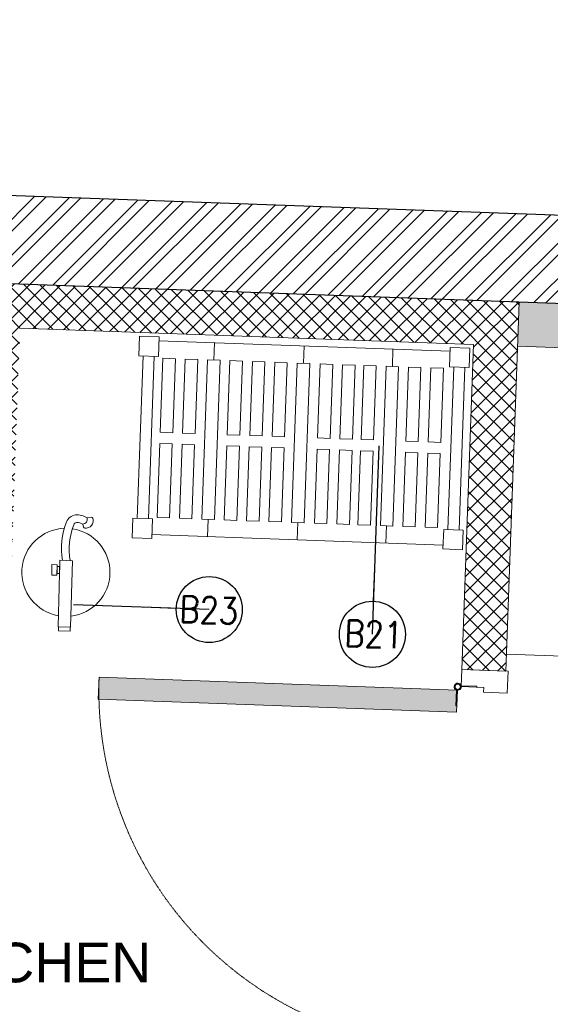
# Model space of a CAD drawing. Header units: millimetres. Extents: x 256680 to 410391, y -77299 to -22623.
# Tile 93 of 202: x 324147 to 325351, y -27393 to -25157. Entities that reach past the tile are written whole.
import ezdxf

# ---------------------------------------------------------------- set-up
doc = ezdxf.new("R2010")
doc.units = ezdxf.units.MM
doc.header["$LTSCALE"] = 2.5
doc.linetypes.add('HIDDEN2 IDS', pattern=[1.666875, 1.11125, -0.555625])
for name, color, linetype, lineweight in [('ELEVATION 1', 143, 'Continuous', 18), ('ELEVATION 3', 23, 'Continuous', 13), ('ELEVATION 4', 157, 'Continuous', 9), ('FURNITURES', 30, 'Continuous', 15), ('HATCH LIGHT', 250, 'Continuous', 0), ('HATCH MEDIUM', 251, 'Continuous', 5), ('K Equipment', 30, 'Continuous', 9), ('ROOM TEXT', 7, 'Continuous', 5), ('TEXT', 40, 'Continuous', 0), ('WALL', 132, 'Continuous', 25)]:
    doc.layers.add(name, color=color, linetype=linetype, lineweight=lineweight)
doc.styles.add('MTEXT', font='romans.shx', dxfattribs={"width": 0.85})
doc.styles.add('RG_3F_TITLE BLOCK_A1$0$A1 TBLOCK LBV$0$Style-arial', font='arial.ttf')
doc.styles.get("Standard").update_dxf_attribs({"font": 'GOTHIC.TTF'})
doc.dimstyles.new('AJKD_30', dxfattribs={"dimscale": 30, "dimtxt": 2, "dimasz": 1, "dimexe": 0.8, "dimexo": 0.8, "dimgap": 0.5, "dimtad": 1, "dimdec": 0, "dimzin": 0, "dimdsep": 46, "dimtxsty": 'Standard', "dimblk": 'ARCHTICK', "dimcen": 0.125, "dimclrd": 251, "dimclre": 251, "dimclrt": 42, "dimadec": 0, "dimazin": 0, "dimtfac": 1, "dimtdec": 0, "dimtix": 1, "dimtmove": 0, "dimatfit": 3, "dimfxl": 1, "dimtolj": 1, "dimtzin": 0, "dimarcsym": 1})

# ---------------------------------------------------------------- blocks, each defined once
blk = doc.blocks.new('*U86')
h = blk.add_hatch(color=252)
h.paths.add_polyline_path([(-0.0025, 0.0153, 0.724863), (-0.0025, 0), (-0.0025, -0.036), (-0.0005, -0.036), (-0.0005, -0.0004, 1.209796)])
h.paths.add_polyline_path([(-0.006, 0.0076, -1), (0.006, 0.0076, -1)], flags=16)
blk.add_hatch(color=252).paths.add_polyline_path([(0.0076, 0.0101, -0.06361), (0.008, 0.0081), (0.0436, 0.0081), (0.0436, 0.0101)])
blk.add_lwpolyline([(-0.0025, 0.0153, 0.723917), (-0.0025, 0), (-0.0025, -0.036), (-0.0005, -0.036), (-0.0005, -0.0004, 1.209796), (-0.0025, 0.0153)], format="xyb")
blk.add_lwpolyline([(0.008, 0.0081), (0.0436, 0.0081), (0.0436, 0.0101), (0.0076, 0.0101)])
blk.add_circle((0, 0.0076), 0.00604)
blk = doc.blocks.new('*U96')
at = {"true_color": 0xffffff}
h = blk.add_hatch(color=7, dxfattribs=at)
h.dxf.hatch_style = 1
h.paths.add_polyline_path([(-47.5, -8.5), (-47.5, -822), (-97.5, -822), (-97.5, -8.5)])
for points in [[(-850, 51), (-850, 105), (-900, 105), (-900, 0), (-861, 0), (-861, 51), (-850, 51)], [(-50, 51), (-50, 105), (0, 105), (0, 0), (-39, 0), (-39, 51), (-50, 51)]]:
    blk.add_lwpolyline(points)
blk.add_lwpolyline([(-47.5, -8.5), (-47.5, -822), (-97.5, -822), (-97.5, -8.5)], close=True)
at = {"color": 8, "linetype": 'HIDDEN2 IDS', "ltscale": 0.5}
blk.add_arc((-47.5, -8.5), 813.5, 179.4693, 269.9985, dxfattribs=at)
at = {"xscale": 1000, "yscale": 1000, "zscale": 1000, "rotation": 180}
blk.add_blockref('*U86', (-39.5, -0.4), dxfattribs=at)
blk = doc.blocks.new('A$C69A16929')
for p, q in [((-1.1, 458), (43.4, 458)), ((-1.1, 413.6), (-1.1, 458)), ((43.4, 458), (43.4, 413.6)), ((704.5, 449.3), (43.4, 449.3)), ((173.2, 410), (173.2, 449.3)), ((374.9, 410), (374.9, 449.3)), ((578.5, 410), (578.5, 449.3)), ((704.5, 458), (748.9, 458)), ((704.5, 413.6), (704.5, 458)), ((748.9, 458), (748.9, 413.6)), ((-1.1, 413.6), (43.4, 413.6)), ((8.4, 44.5), (8.4, 413.6)), ((33.8, 44.5), (33.8, 413.6)), ((85.8, 410), (57.4, 410)), ((57.4, 410), (57.4, 241.7)), ((85.8, 241.7), (85.8, 410)), ((136.6, 410), (108.2, 410)), ((108.2, 410), (108.2, 241.7)), ((136.6, 241.7), (136.6, 410)), ((159, 410), (159, 48)), ((159, 410), (187.3, 410)), ((187.3, 410), (187.3, 48)), ((209.8, 410), (238.2, 410)), ((209.8, 410), (209.8, 241.7)), ((238.2, 241.7), (238.2, 410)), ((286.2, 410), (257.8, 410)), ((257.8, 241.7), (257.8, 410)), ((286.2, 410), (286.2, 241.7)), ((308.6, 410), (337, 410)), ((308.6, 241.7), (308.6, 410)), ((337, 410), (337, 241.7)), ((360.7, 410), (360.7, 48)), ((360.7, 410), (389, 410)), ((389, 410), (389, 48)), ((411.9, 410), (440.3, 410)), ((411.9, 241.7), (411.9, 410)), ((440.3, 410), (440.3, 241.7)), ((462.7, 410), (491.1, 410)), ((462.7, 241.7), (462.7, 410)), ((491.1, 410), (491.1, 241.7)), ((513.5, 241.7), (513.5, 410)), ((513.5, 410), (541.9, 410)), ((541.9, 410), (541.9, 241.7)), ((564.3, 410), (564.3, 48)), ((564.3, 410), (592.6, 410)), ((592.6, 410), (592.6, 48)), ((615.1, 410), (615.1, 241.7)), ((643.5, 410), (615.1, 410)), ((643.5, 241.7), (643.5, 410)), ((665.9, 410), (665.9, 241.7)), ((694.3, 410), (665.9, 410)), ((694.3, 241.7), (694.3, 410)), ((704.5, 413.6), (748.9, 413.6)), ((714, 44.5), (714, 413.6)), ((739.4, 44.5), (739.4, 413.6)), ((57.4, 241.7), (85.8, 241.7)), ((108.2, 241.7), (136.6, 241.7)), ((209.8, 241.7), (238.2, 241.7)), ((286.2, 241.7), (257.8, 241.7)), ((337, 241.7), (308.6, 241.7)), ((440.3, 241.7), (411.9, 241.7)), ((491.1, 241.7), (462.7, 241.7)), ((541.9, 241.7), (513.5, 241.7)), ((615.1, 241.7), (643.5, 241.7)), ((665.9, 241.7), (694.3, 241.7)), ((57.4, 48), (57.4, 216.3)), ((57.4, 216.3), (85.8, 216.3)), ((85.8, 216.3), (85.8, 48)), ((108.2, 48), (108.2, 216.3)), ((108.2, 216.3), (136.6, 216.3)), ((136.6, 216.3), (136.6, 48)), ((209.8, 48), (209.8, 216.3)), ((209.8, 216.3), (238.2, 216.3)), ((238.2, 216.3), (238.2, 48)), ((257.8, 216.3), (257.8, 48)), ((286.2, 216.3), (257.8, 216.3)), ((286.2, 48), (286.2, 216.3)), ((308.6, 216.3), (308.6, 48)), ((337, 216.3), (308.6, 216.3)), ((337, 48), (337, 216.3)), ((411.9, 216.3), (411.9, 48)), ((440.3, 216.3), (411.9, 216.3)), ((440.3, 48), (440.3, 216.3)), ((462.7, 216.3), (462.7, 48)), ((491.1, 216.3), (462.7, 216.3)), ((491.1, 48), (491.1, 216.3)), ((513.5, 216.3), (513.5, 48)), ((541.9, 216.3), (513.5, 216.3)), ((541.9, 48), (541.9, 216.3)), ((615.1, 216.3), (643.5, 216.3)), ((615.1, 48), (615.1, 216.3)), ((643.5, 216.3), (643.5, 48)), ((665.9, 216.3), (694.3, 216.3)), ((665.9, 48), (665.9, 216.3)), ((694.3, 216.3), (694.3, 48)), ((85.8, 48), (57.4, 48)), ((136.6, 48), (108.2, 48)), ((159, 48), (187.3, 48)), ((173.2, 48), (173.2, 8.7)), ((209.8, 48), (238.2, 48)), ((286.2, 48), (257.8, 48)), ((308.6, 48), (337, 48)), ((360.7, 48), (389, 48)), ((374.9, 48), (374.9, 8.7)), ((411.9, 48), (440.3, 48)), ((462.7, 48), (491.1, 48)), ((513.5, 48), (541.9, 48)), ((564.3, 48), (592.6, 48)), ((578.5, 48), (578.5, 8.7)), ((643.5, 48), (615.1, 48)), ((694.3, 48), (665.9, 48)), ((-1.1, 44.5), (-1.1, 0)), ((-1.1, 44.5), (43.4, 44.5)), ((43.4, 0), (43.4, 44.5)), ((704.5, 44.5), (704.5, 0)), ((704.5, 44.5), (748.9, 44.5)), ((748.9, 0), (748.9, 44.5)), ((-1.1, 0), (43.4, 0)), ((704.5, 8.7), (43.4, 8.7)), ((704.5, 0), (748.9, 0))]:
    blk.add_line(p, q)
blk = doc.blocks.new('_ArchTick')
at = {"color": 0, "linetype": 'ByBlock', "const_width": 0.15}
blk.add_lwpolyline([(-0.5, -0.5), (0.5, 0.5)], dxfattribs=at)
blk = doc.blocks.new('fe')
at = {"color": 1}
for p, q in [((-120.2, 44.7), (-121.9, 54.2)), ((-105.6, 35.2), (-98.9, 37.2))]:
    blk.add_line(p, q, dxfattribs=at)
for points in [[(-22.1, 14.2), (128.9, 14.2), (128.9, -14.2), (-22.1, -14.2)], [(128.9, 13.2), (138.3, 13.2), (138.3, -13.2), (128.9, -13.2)], [(-12, -20.1), (12, -20.1), (12, -32.1), (-12, -32.1)], [(-8.1, -14.2), (8.1, -14.2), (8.1, -20.1), (-8.1, -20.1)]]:
    blk.add_lwpolyline(points, close=True, dxfattribs=at)
for centre, radius, start, end in [((4.8, 0), 100, 8.1407, 173.3121), ((-119.1, 54.8), 2.9, 111.4978, 190.4916), ((-113.9, 41.5), 17.1, 353.9087, 111.4978), ((-117.3, 33.1), 12, 10.1624, 103.7845), ((-87.8, 23.6), 38.6, 146.9735, 188.4436), ((-87.8, 23.6), 21.2, 146.9735, 188.4436), ((-99.7, 40), 2.9, 286.9384, 353.9087), ((-101.6, 21.6), 24.7, 188.4436, 251.142), ((-101.6, 21.6), 7.24, 188.4436, 251.142), ((-53.4, 152.4), 146.6, 249.8567, 282.3504), ((-54.1, 150), 161.6, 249.9338, 281.4511), ((4.8, 0), 100, 183.6164, 351.8593)]:
    blk.add_arc(centre, radius, start, end, dxfattribs=at)

msp = doc.modelspace()

# ---------------------------------------------------------------- hatches: boundary and pattern name
at = {"layer": 'HATCH LIGHT', "true_color": 0x636466}
h = msp.add_hatch(dxfattribs=at)
h.set_pattern_fill('ANSI32', color=251, scale=6)
h.set_pattern_definition([(45, (257511.52, -46725.026), (-40.411153, 40.411153), []), (45, (257538.46, -46725.026), (-40.411153, 40.411153), [])])
h.paths.add_polyline_path([(334654.4, -32590), (334460.4, -32638.8), (334642, -33359.7), (322089.3, -33359.6, -0.000263), (322074.8, -33559.6), (334898.6, -33559.7)])
h.paths.add_polyline_path([(322503.3, -25157.1), (322303.2, -25157.1, -0.011972), (321822, -34256), (322022.5, -34256, 0.01196)])
h.paths.add_polyline_path([(322486.9, -25697.6), (332165.8, -26046.6, 0.003501), (332659.9, -26800.6), (332827.5, -26691.5), (332277.4, -25850.5), (322493.1, -25497.7, -0.000262)])
h = msp.add_hatch(dxfattribs=at)
h.set_pattern_fill('ANSI37', color=251, scale=8)
h.set_pattern_definition([(45, (257511.52, -46725.026), (-17.960512, 17.960512), []), (135, (257511.52, -46725.026), (-17.960512, -17.960512), [])])
edge = h.paths.add_edge_path()
edge.add_line((325280.4, -25798.3), (322486.9, -25697.6))
edge.add_arc((132089.5, -19659.4), 190493.1, 356.573537, 358.183559, ccw=False)
edge.add_line((322242.1, -31044.7), (325091.3, -31044.7))
edge.add_line((325091.3, -31044.7), (325217.8, -27535.7))
edge.add_line((325217.8, -27535.7), (325117.8, -27532.1))
edge.add_line((325117.8, -27532.1), (325088.6, -28343.5))
edge.add_line((325088.6, -28343.5), (325088.6, -28343.5))
edge.add_line((325088.6, -28343.5), (325023.7, -30142.4))
edge.add_line((325023.7, -30142.4), (324994.8, -30944.7))
edge.add_line((324994.8, -30944.7), (322363.1, -30944.7))
edge.add_line((322363.1, -30944.7), (322489.1, -27449.3))
edge.add_line((322489.1, -27449.3), (323488.5, -27485.3))
edge.add_line((323488.5, -27485.3), (323529.9, -27486.8))
edge.add_line((323529.9, -27486.8), (323533.5, -27386.9))
edge.add_line((323533.5, -27386.9), (322492.7, -27349.3))
edge.add_line((322492.7, -27349.3), (322548.6, -25799.9))
edge.add_line((322548.6, -25799.9), (324047.7, -25853.9))
edge.add_line((324047.7, -25853.9), (324036.9, -26153.7))
edge.add_line((324036.9, -26153.7), (324013.5, -26801.7))
edge.add_line((324013.5, -26801.7), (324010.8, -26874.9))
edge.add_line((324010.8, -26874.9), (324110.8, -26878.5))
edge.add_line((324110.8, -26878.5), (324147.6, -25857.5))
edge.add_line((324147.6, -25857.5), (325176.9, -25894.7))
edge.add_line((325176.9, -25894.7), (325150.3, -26632.7))
edge.add_line((325150.3, -26632.7), (325250.2, -26636.3))
edge.add_line((325250.2, -26636.3), (325280.4, -25798.3))
h = msp.add_hatch(dxfattribs=at)
h.set_pattern_fill('ANSI36', color=251, scale=7)
h.set_pattern_definition([(45, (257511.52, -46725.026), (11.786586, 43.2174826), [55.5625, -11.1125, 0, -11.1125])])
h.paths.add_polyline_path([(328611.9, -26789), (329551.3, -26822.8), (329579, -26053.4), (332110.1, -26144.6), (332576.6, -26856), (332659.9, -26800.6, -0.003501), (332165.8, -26046.6), (329112.9, -25936.7, -0.403697), (329498.5, -26336.4, -1), (328698.5, -26336.4, -0.424809), (329112.9, -25936.7), (325280.4, -25798.4), (325276.8, -25898.3), (328639.7, -26019.5)])

# ---------------------------------------------------------------- linework, layer by layer
at = {"layer": 'ELEVATION 1'}
for p, q in [((325250.2, -26636.3), (325280.4, -25798.3)), ((325150.3, -26632.7), (325176.9, -25894.7)), ((325250.2, -26636.3), (325150.3, -26632.7))]:
    msp.add_line(p, q, dxfattribs=at)
for points in [[(325176.9, -25894.7), (324147.6, -25857.5)], [(332659.9, -26800.6), (332576.6, -26856), (332110.1, -26144.6), (329579, -26053.4), (329551.3, -26822.8), (328611.9, -26789), (328639.7, -26019.5), (325276.8, -25898.3)]]:
    msp.add_lwpolyline(points, dxfattribs=at)
at = {"layer": 'FURNITURES'}
msp.add_line((326151, -26630.2), (325251.6, -26597.8), dxfattribs=at)
at = {"layer": 'WALL'}
msp.add_line((332277.4, -25850.5), (322494.1, -25497.7), dxfattribs=at)
at = {"layer": 'WALL', "flags": 128}
msp.add_lwpolyline([(332827.5, -26691.5), (332659.9, -26800.6, -0.003501), (332165.8, -26046.6), (322486.9, -25697.6)], format="xyb", dxfattribs=at)

# ---------------------------------------------------------------- block references
at = {"layer": 'ELEVATION 3', "rotation": 268.3554749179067}
msp.add_blockref('fe', (324252, -26407.3), dxfattribs=at)
at = {"layer": 'HATCH MEDIUM', "extrusion": (0, 0, -1), "zscale": -1, "rotation": 92.06510445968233}
msp.add_blockref('*U96', (-325150.3, -26632.7), dxfattribs=at)
at = {"layer": 'K Equipment', "xscale": -1, "rotation": 357.9351876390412}
msp.add_blockref('A$C69A16929', (325150.9, -26360.6), dxfattribs=at)

# ---------------------------------------------------------------- texts
at = {"layer": 'ROOM TEXT', "char_height": 60, "rotation": 357.9352, "style": 'MTEXT'}
for s, insert, attachment_point in [('\\A1;\\pxqc;B23', (324489.5, -26524.7, 0.2), 7), ('\\A1;\\pxqc;B21', (325034.7, -26585.5, 0.2), 9)]:
    msp.add_mtext_dynamic_manual_height_columns(s, width=170.917, gutter_width=1.8, heights=[0], dxfattribs=dict(at, insert=insert, attachment_point=attachment_point))
at = {"layer": 'TEXT', "insert": (324806.8, -27253.2), "char_height": 90, "width": 1274.194, "attachment_point": 3, "style": 'RG_3F_TITLE BLOCK_A1$0$A1 TBLOCK LBV$0$Style-arial'}
msp.add_mtext('\\pxqc;KITCHEN', dxfattribs=at)

# ---------------------------------------------------------------- leaders
at = {"layer": 'ELEVATION 4'}
for points in [[(324947.3, -26552.9), (324962.8, -26125.1)], [(324577.1, -26496.7), (324268.8, -26485.6)]]:
    msp.add_leader(points, dimstyle='AJKD_30', override={"dimasz": 5, "dimgap": 0.5, "dimtad": 0, "dimldrblk": 'DotBlank', "dimfxl": 0.18, "dimfxlon": 1, "dimarcsym": 2}, dxfattribs=at)

doc.saveas('drawing.dxf')
